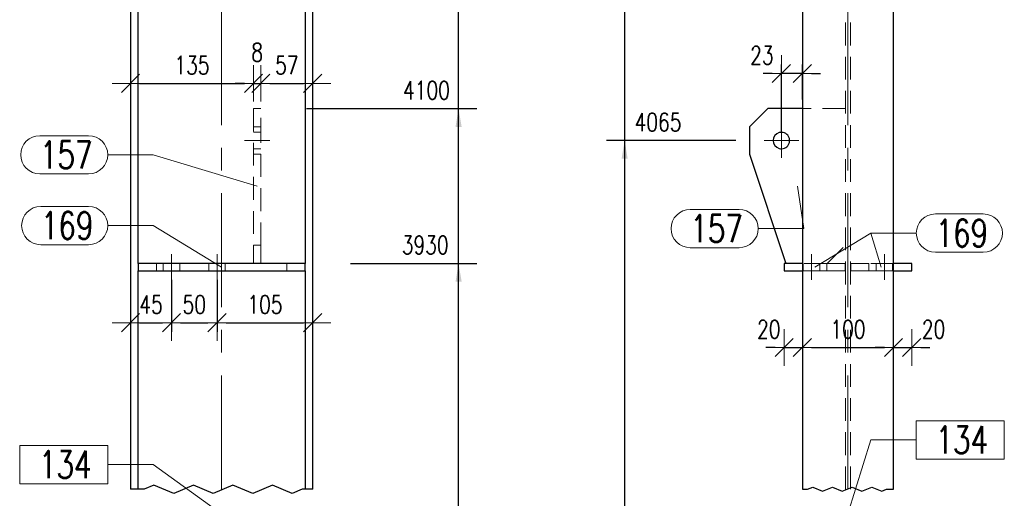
# Model space of a CAD drawing. Header units: millimetres. Extents: x -174 to 432, y 15234 to 15730.
# Tile 19 of 24: x 195 to 303, y 15476 to 15529. Entities that reach past the tile are written whole.
import ezdxf

# ---------------------------------------------------------------- set-up
doc = ezdxf.new("R2010")
doc.units = ezdxf.units.MM
doc.header["$LTSCALE"] = 10
doc.linetypes.add('HIDDEN', pattern=[0.375, 0.25, -0.125])
doc.linetypes.add('MITTE', pattern=[2, 1.25, -0.25, 0.25, -0.25])
doc.layers.get('Defpoints').update_dxf_attribs({"color": 1})
for name, color, linetype, lineweight in [('PS_DIM', 4, 'Continuous', 13), ('PS_Hidden', 2, 'HIDDEN', 9), ('PS_Mid', 5, 'MITTE', 15), ('PS_Pos', 1, 'Continuous', 15), ('PS_Shape', 161, 'Continuous', 30), ('PS_SOLID', 7, 'Continuous', 30)]:
    doc.layers.add(name, color=color, linetype=linetype, lineweight=lineweight)
doc.styles.add('simplex', font='simplex.shx', dxfattribs={"width": 0.75})
doc.dimstyles.new('1_10_GŁ_DS1-LS10', dxfattribs={"dimtxt": 2, "dimasz": 2, "dimexe": 2, "dimexo": 5, "dimgap": 1, "dimtad": 1, "dimjust": 4, "dimdec": 0, "dimlfac": 10, "dimtxsty": 'simplex', "dimblk1": 'NONE', "dimsah": 1, "dimcen": 2, "dimclrd": 256, "dimclre": 256, "dimclrt": 3, "dimadec": 1, "dimazin": 0, "dimtfac": 1, "dimtdec": 0, "dimtmove": 2, "dimatfit": 3, "dimfxl": 1, "dimarcsym": 0})
doc.dimstyles.new('1_10_PRZ', dxfattribs={"dimtxt": 2, "dimasz": 1, "dimexe": 2, "dimexo": 5, "dimgap": 1, "dimtad": 1, "dimdec": 0, "dimlfac": 10, "dimtxsty": 'simplex', "dimblk": 'dimznak', "dimcen": 2, "dimse1": 1, "dimse2": 1, "dimclrt": 3, "dimadec": 1, "dimazin": 0, "dimtfac": 1, "dimtdec": 0, "dimtix": 1, "dimtmove": 2, "dimatfit": 3, "dimldrblk": 'dim-grot', "dimfxl": 1, "dimarcsym": 0})
doc.dimstyles.new('1_10_SC', dxfattribs={"dimtxt": 2, "dimasz": 1, "dimexe": 1, "dimexo": 1, "dimgap": 1, "dimtad": 1, "dimdec": 0, "dimlfac": 10, "dimtxsty": 'simplex', "dimblk": 'dimznak', "dimcen": 2, "dimclrd": 256, "dimclre": 256, "dimclrt": 3, "dimadec": 1, "dimazin": 0, "dimtfac": 1, "dimtdec": 0, "dimtix": 1, "dimtmove": 2, "dimatfit": 3, "dimldrblk": 'dim-grot', "dimfxl": 1, "dimarcsym": 0})

# ---------------------------------------------------------------- blocks, each defined once
blk = doc.blocks.new('dimznak')
at = {"color": 0}
for points in [[(0, 2), (0, -2)], [(-2, 0), (2, 0)]]:
    blk.add_lwpolyline(points, dxfattribs=at)
at = {"color": 2}
blk.add_lwpolyline([(1, 1), (-1, -1)], dxfattribs=at)
blk = doc.blocks.new('*D105')
at = {"layer": 'Defpoints', "color": 0, "transparency": 16777216}
for p in [(211.25, 15499.93), (206.75, 15498.52), (211.25, 15495.22)]:
    blk.add_point(p, dxfattribs=at)
at = {"layer": 'PS_DIM', "color": 0, "lineweight": -2, "transparency": 16777216}
blk.add_line((207.75, 15495.22), (210.25, 15495.22), dxfattribs=at)
at = {"layer": 'PS_DIM', "color": 0, "lineweight": -2, "transparency": 16777216, "rotation": 180}
blk.add_blockref('dimznak', (206.75, 15495.22), dxfattribs=at)
at = {"layer": 'PS_DIM', "color": 0, "lineweight": -2, "transparency": 16777216}
blk.add_blockref('dimznak', (211.25, 15495.22), dxfattribs=at)
at = {"layer": 'PS_DIM', "color": 3, "transparency": 16777216, "insert": (209, 15497.22), "char_height": 2, "attachment_point": 5, "style": 'simplex'}
blk.add_mtext('45', dxfattribs=at)
blk = doc.blocks.new('dim-grot')
blk.add_hatch(color=256).paths.add_polyline_path([(0, 0), (-2, 0.5), (-2, -0.5)])
blk.add_lwpolyline([(0, 0), (-2, 0.5), (-2, -0.5), (0, 0)])
blk = doc.blocks.new('*D106')
at = {"layer": 'Defpoints', "color": 0, "transparency": 16777216}
for p in [(211.25, 15500.93), (216.25, 15500.93), (216.25, 15495.22)]:
    blk.add_point(p, dxfattribs=at)
at = {"layer": 'PS_DIM', "lineweight": -2, "transparency": 16777216}
for p, q in [((211.25, 15499.93), (211.25, 15494.22)), ((216.25, 15499.93), (216.25, 15494.22)), ((212.25, 15495.22), (215.25, 15495.22))]:
    blk.add_line(p, q, dxfattribs=at)
at = {"layer": 'PS_DIM', "lineweight": -2, "transparency": 16777216, "rotation": 180}
blk.add_blockref('dimznak', (211.25, 15495.22), dxfattribs=at)
at = {"layer": 'PS_DIM', "lineweight": -2, "transparency": 16777216}
blk.add_blockref('dimznak', (216.25, 15495.22), dxfattribs=at)
at = {"layer": 'PS_DIM', "color": 3, "transparency": 16777216, "insert": (213.75, 15497.22), "char_height": 2, "attachment_point": 5, "style": 'simplex'}
blk.add_mtext('50', dxfattribs=at)
blk = doc.blocks.new('*D107')
at = {"layer": 'Defpoints', "color": 0, "transparency": 16777216}
for p in [(216.25, 15499.93), (226.75, 15499.14), (226.75, 15495.22)]:
    blk.add_point(p, dxfattribs=at)
at = {"layer": 'PS_DIM', "color": 0, "lineweight": -2, "transparency": 16777216}
blk.add_line((217.25, 15495.22), (225.75, 15495.22), dxfattribs=at)
at = {"layer": 'PS_DIM', "color": 0, "lineweight": -2, "transparency": 16777216, "rotation": 180}
blk.add_blockref('dimznak', (216.25, 15495.22), dxfattribs=at)
at = {"layer": 'PS_DIM', "color": 0, "lineweight": -2, "transparency": 16777216}
blk.add_blockref('dimznak', (226.75, 15495.22), dxfattribs=at)
at = {"layer": 'PS_DIM', "color": 3, "transparency": 16777216, "insert": (221.5, 15497.22), "char_height": 2, "attachment_point": 5, "style": 'simplex'}
blk.add_mtext('105', dxfattribs=at)
blk = doc.blocks.new('*D114')
at = {"layer": 'Defpoints', "color": 0, "transparency": 16777216}
for p in [(225.9, 15501.73), (242.75, 15501.73), (226.75, 15367.13)]:
    blk.add_point(p, dxfattribs=at)
at = {"layer": 'PS_DIM', "lineweight": -2, "transparency": 16777216}
for p, q in [((230.9, 15501.73), (244.75, 15501.73)), ((242.75, 15367.13), (242.75, 15499.73)), ((231.75, 15367.13), (244.75, 15367.13))]:
    blk.add_line(p, q, dxfattribs=at)
at = {"layer": 'PS_DIM', "transparency": 16777216}
blk.add_solid([(242.42, 15499.73), (243.09, 15499.73), (242.75, 15501.73)], dxfattribs=at)
at = {"layer": 'PS_DIM', "color": 3, "transparency": 16777216, "insert": (239.09, 15503.75), "char_height": 2, "attachment_point": 5, "rotation": 0.0573, "style": 'simplex'}
blk.add_mtext('3930', dxfattribs=at)
blk = doc.blocks.new('_None')
blk = doc.blocks.new('*D115')
at = {"layer": 'Defpoints', "color": 0, "transparency": 16777216}
for p in [(221.05, 15518.73), (242.75, 15518.73), (226.75, 15367.13)]:
    blk.add_point(p, dxfattribs=at)
at = {"layer": 'PS_DIM', "lineweight": -2, "transparency": 16777216}
for p, q in [((226.05, 15518.73), (244.75, 15518.73)), ((242.75, 15367.13), (242.75, 15516.73)), ((231.75, 15367.13), (244.75, 15367.13))]:
    blk.add_line(p, q, dxfattribs=at)
at = {"layer": 'PS_DIM', "transparency": 16777216}
blk.add_solid([(242.42, 15516.73), (243.09, 15516.73), (242.75, 15518.73)], dxfattribs=at)
at = {"layer": 'PS_DIM', "color": 3, "transparency": 16777216, "insert": (239.23, 15520.75), "char_height": 2, "attachment_point": 5, "rotation": 0.0573, "style": 'simplex'}
blk.add_mtext('4100', dxfattribs=at)
blk = doc.blocks.new('*D116')
at = {"layer": 'Defpoints', "color": 0, "transparency": 16777216}
for p in [(217.15, 15580.52), (242.75, 15580.52), (226.75, 15367.13)]:
    blk.add_point(p, dxfattribs=at)
at = {"layer": 'PS_DIM', "lineweight": -2, "transparency": 16777216}
for p, q in [((222.15, 15580.52), (244.75, 15580.52)), ((242.75, 15367.13), (242.75, 15578.52)), ((231.75, 15367.13), (244.75, 15367.13))]:
    blk.add_line(p, q, dxfattribs=at)
at = {"layer": 'PS_DIM', "transparency": 16777216}
blk.add_solid([(242.42, 15578.52), (243.09, 15578.52), (242.75, 15580.52)], dxfattribs=at)
at = {"layer": 'PS_DIM', "color": 3, "transparency": 16777216, "insert": (239.09, 15576.4), "char_height": 2, "attachment_point": 5, "rotation": 0.0573, "style": 'simplex'}
blk.add_mtext('5898', dxfattribs=at)
blk = doc.blocks.new('*D117')
at = {"layer": 'Defpoints', "color": 0, "transparency": 16777216}
for p in [(226.75, 15581.29), (242.75, 15581.29), (226.75, 15367.13)]:
    blk.add_point(p, dxfattribs=at)
at = {"layer": 'PS_DIM', "lineweight": -2, "transparency": 16777216}
for p, q in [((231.75, 15581.29), (244.75, 15581.29)), ((242.75, 15367.13), (242.75, 15579.29)), ((231.75, 15367.13), (244.75, 15367.13))]:
    blk.add_line(p, q, dxfattribs=at)
at = {"layer": 'PS_DIM', "transparency": 16777216}
blk.add_solid([(242.42, 15579.29), (243.09, 15579.29), (242.75, 15581.29)], dxfattribs=at)
at = {"layer": 'PS_DIM', "color": 3, "transparency": 16777216, "insert": (239.13, 15579.06), "char_height": 2, "attachment_point": 5, "rotation": 0.0573, "style": 'simplex'}
blk.add_mtext('5906', dxfattribs=at)
blk = doc.blocks.new('*D118')
at = {"layer": 'Defpoints', "color": 0, "transparency": 16777216}
for p in [(226.15, 15582.7), (242.75, 15582.7), (226.75, 15367.13)]:
    blk.add_point(p, dxfattribs=at)
at = {"layer": 'PS_DIM', "lineweight": -2, "transparency": 16777216}
for p, q in [((231.15, 15582.7), (244.75, 15582.7)), ((242.75, 15367.13), (242.75, 15580.7)), ((231.75, 15367.13), (244.75, 15367.13))]:
    blk.add_line(p, q, dxfattribs=at)
at = {"layer": 'PS_DIM', "transparency": 16777216}
blk.add_solid([(242.42, 15580.7), (243.09, 15580.7), (242.75, 15582.7)], dxfattribs=at)
at = {"layer": 'PS_DIM', "color": 3, "transparency": 16777216, "insert": (239.09, 15584.72), "char_height": 2, "attachment_point": 5, "rotation": 0.0573, "style": 'simplex'}
blk.add_mtext('5920', dxfattribs=at)
blk = doc.blocks.new('*D122')
at = {"layer": 'Defpoints', "color": 0, "transparency": 16777216}
for p in [(260.98, 15515.23), (278.18, 15515.23), (290.48, 15367.13)]:
    blk.add_point(p, dxfattribs=at)
at = {"layer": 'PS_DIM', "lineweight": -2, "transparency": 16777216}
for p, q in [((273.18, 15515.23), (258.98, 15515.23)), ((260.98, 15367.13), (260.98, 15513.23)), ((285.48, 15367.13), (258.98, 15367.13))]:
    blk.add_line(p, q, dxfattribs=at)
at = {"layer": 'PS_DIM', "transparency": 16777216}
blk.add_solid([(260.64, 15513.23), (261.31, 15513.23), (260.98, 15515.23)], dxfattribs=at)
at = {"layer": 'PS_DIM', "color": 3, "transparency": 16777216, "insert": (264.64, 15517.25), "char_height": 2, "attachment_point": 5, "rotation": 0.0573, "style": 'simplex'}
blk.add_mtext('4065', dxfattribs=at)
blk = doc.blocks.new('*D123')
at = {"layer": 'Defpoints', "color": 0, "transparency": 16777216}
for p in [(260.98, 15572.23), (278.18, 15572.23), (290.48, 15367.13)]:
    blk.add_point(p, dxfattribs=at)
at = {"layer": 'PS_DIM', "lineweight": -2, "transparency": 16777216}
for p, q in [((273.18, 15572.23), (258.98, 15572.23)), ((260.98, 15367.13), (260.98, 15570.23)), ((285.48, 15367.13), (258.98, 15367.13))]:
    blk.add_line(p, q, dxfattribs=at)
at = {"layer": 'PS_DIM', "transparency": 16777216}
blk.add_solid([(260.64, 15570.23), (261.31, 15570.23), (260.98, 15572.23)], dxfattribs=at)
at = {"layer": 'PS_DIM', "color": 3, "transparency": 16777216, "insert": (264.5, 15574.25), "char_height": 2, "attachment_point": 5, "rotation": 0.0573, "style": 'simplex'}
blk.add_mtext('5815', dxfattribs=at)
blk = doc.blocks.new('*D124')
at = {"layer": 'Defpoints', "color": 0, "transparency": 16777216}
for p in [(260.98, 15582.7), (292.31, 15582.7), (290.48, 15367.13)]:
    blk.add_point(p, dxfattribs=at)
at = {"layer": 'PS_DIM', "lineweight": -2, "transparency": 16777216}
for p, q in [((287.31, 15582.7), (258.98, 15582.7)), ((260.98, 15367.13), (260.98, 15580.7)), ((285.48, 15367.13), (258.98, 15367.13))]:
    blk.add_line(p, q, dxfattribs=at)
at = {"layer": 'PS_DIM', "transparency": 16777216}
blk.add_solid([(260.64, 15580.7), (261.31, 15580.7), (260.98, 15582.7)], dxfattribs=at)
at = {"layer": 'PS_DIM', "color": 3, "transparency": 16777216, "insert": (264.64, 15584.72), "char_height": 2, "attachment_point": 5, "rotation": 0.0573, "style": 'simplex'}
blk.add_mtext('5920', dxfattribs=at)
blk = doc.blocks.new('*D141')
at = {"layer": 'Defpoints', "color": 0, "transparency": 16777216}
for p in [(278.18, 15522.59), (280.48, 15518.73), (278.18, 15515.23)]:
    blk.add_point(p, dxfattribs=at)
at = {"layer": 'PS_DIM', "lineweight": -2, "transparency": 16777216}
for p, q in [((278.18, 15516.23), (278.18, 15523.59)), ((280.48, 15519.73), (280.48, 15523.59)), ((277.18, 15522.59), (276.18, 15522.59)), ((280.48, 15522.59), (278.18, 15522.59)), ((281.48, 15522.59), (282.48, 15522.59))]:
    blk.add_line(p, q, dxfattribs=at)
blk.add_blockref('dimznak', (278.18, 15522.59), dxfattribs=at)
at = {"layer": 'PS_DIM', "lineweight": -2, "transparency": 16777216, "rotation": 180}
blk.add_blockref('dimznak', (280.48, 15522.59), dxfattribs=at)
at = {"layer": 'PS_DIM', "color": 3, "transparency": 16777216, "insert": (276.04, 15524.59), "char_height": 2, "attachment_point": 5, "style": 'simplex'}
blk.add_mtext('23', dxfattribs=at)
blk = doc.blocks.new('*D145')
at = {"layer": 'Defpoints', "color": 0, "transparency": 16777216}
for p in [(220.25, 15521.51), (220.25, 15518.73), (206.75, 15517.99)]:
    blk.add_point(p, dxfattribs=at)
at = {"layer": 'PS_DIM', "color": 0, "lineweight": -2, "transparency": 16777216}
blk.add_line((207.75, 15521.51), (219.25, 15521.51), dxfattribs=at)
at = {"layer": 'PS_DIM', "color": 0, "lineweight": -2, "transparency": 16777216, "rotation": 180}
blk.add_blockref('dimznak', (206.75, 15521.51), dxfattribs=at)
at = {"layer": 'PS_DIM', "color": 0, "lineweight": -2, "transparency": 16777216}
blk.add_blockref('dimznak', (220.25, 15521.51), dxfattribs=at)
at = {"layer": 'PS_DIM', "color": 3, "transparency": 16777216, "insert": (213.5, 15523.51), "char_height": 2, "attachment_point": 5, "style": 'simplex'}
blk.add_mtext('135', dxfattribs=at)
blk = doc.blocks.new('*D146')
at = {"layer": 'Defpoints', "color": 0, "transparency": 16777216}
for p in [(221.05, 15521.51), (220.25, 15518.73), (221.05, 15518.73)]:
    blk.add_point(p, dxfattribs=at)
at = {"layer": 'PS_DIM', "color": 0, "lineweight": -2, "transparency": 16777216}
for p, q in [((219.25, 15521.51), (218.25, 15521.51)), ((220.25, 15521.51), (221.05, 15521.51)), ((222.05, 15521.51), (223.05, 15521.51))]:
    blk.add_line(p, q, dxfattribs=at)
blk.add_blockref('dimznak', (220.25, 15521.51), dxfattribs=at)
at = {"layer": 'PS_DIM', "color": 0, "lineweight": -2, "transparency": 16777216, "rotation": 180}
blk.add_blockref('dimznak', (221.05, 15521.51), dxfattribs=at)
at = {"layer": 'PS_DIM', "color": 3, "transparency": 16777216, "insert": (220.65, 15524.92), "char_height": 2, "attachment_point": 5, "style": 'simplex'}
blk.add_mtext('8', dxfattribs=at)
blk = doc.blocks.new('*D147')
at = {"layer": 'Defpoints', "color": 0, "transparency": 16777216}
for p in [(226.75, 15521.51), (226.75, 15520.89), (221.05, 15518.73)]:
    blk.add_point(p, dxfattribs=at)
at = {"layer": 'PS_DIM', "color": 0, "lineweight": -2, "transparency": 16777216}
blk.add_line((222.05, 15521.51), (225.75, 15521.51), dxfattribs=at)
at = {"layer": 'PS_DIM', "color": 0, "lineweight": -2, "transparency": 16777216, "rotation": 180}
blk.add_blockref('dimznak', (221.05, 15521.51), dxfattribs=at)
at = {"layer": 'PS_DIM', "color": 0, "lineweight": -2, "transparency": 16777216}
blk.add_blockref('dimznak', (226.75, 15521.51), dxfattribs=at)
at = {"layer": 'PS_DIM', "color": 3, "transparency": 16777216, "insert": (223.9, 15523.51), "char_height": 2, "attachment_point": 5, "style": 'simplex'}
blk.add_mtext('57', dxfattribs=at)
blk = doc.blocks.new('*D154')
at = {"layer": 'Defpoints', "color": 0, "transparency": 16777216}
for p in [(278.48, 15500.93), (280.48, 15500.93), (280.48, 15492.5)]:
    blk.add_point(p, dxfattribs=at)
at = {"layer": 'PS_DIM', "color": 0, "lineweight": -2, "transparency": 16777216}
for p, q in [((277.48, 15492.5), (276.48, 15492.5)), ((278.48, 15492.5), (280.48, 15492.5)), ((281.48, 15492.5), (282.48, 15492.5))]:
    blk.add_line(p, q, dxfattribs=at)
blk.add_blockref('dimznak', (278.48, 15492.5), dxfattribs=at)
at = {"layer": 'PS_DIM', "color": 0, "lineweight": -2, "transparency": 16777216, "rotation": 180}
blk.add_blockref('dimznak', (280.48, 15492.5), dxfattribs=at)
at = {"layer": 'PS_DIM', "color": 3, "transparency": 16777216, "insert": (276.79, 15494.5), "char_height": 2, "attachment_point": 5, "style": 'simplex'}
blk.add_mtext('20', dxfattribs=at)
blk = doc.blocks.new('*D155')
at = {"layer": 'Defpoints', "color": 0, "transparency": 16777216}
for p in [(280.48, 15500.93), (290.48, 15500.93), (290.48, 15492.5)]:
    blk.add_point(p, dxfattribs=at)
at = {"layer": 'PS_DIM', "color": 0, "lineweight": -2, "transparency": 16777216}
blk.add_line((281.48, 15492.5), (289.48, 15492.5), dxfattribs=at)
at = {"layer": 'PS_DIM', "color": 0, "lineweight": -2, "transparency": 16777216, "rotation": 180}
blk.add_blockref('dimznak', (280.48, 15492.5), dxfattribs=at)
at = {"layer": 'PS_DIM', "color": 0, "lineweight": -2, "transparency": 16777216}
blk.add_blockref('dimznak', (290.48, 15492.5), dxfattribs=at)
at = {"layer": 'PS_DIM', "color": 3, "transparency": 16777216, "insert": (285.48, 15494.5), "char_height": 2, "attachment_point": 5, "style": 'simplex'}
blk.add_mtext('100', dxfattribs=at)
blk = doc.blocks.new('*D156')
at = {"layer": 'Defpoints', "color": 0, "transparency": 16777216}
for p in [(290.48, 15500.93), (292.48, 15500.93), (292.48, 15492.5)]:
    blk.add_point(p, dxfattribs=at)
at = {"layer": 'PS_DIM', "color": 0, "lineweight": -2, "transparency": 16777216}
for p, q in [((289.48, 15492.5), (288.48, 15492.5)), ((290.48, 15492.5), (292.48, 15492.5)), ((293.48, 15492.5), (294.48, 15492.5))]:
    blk.add_line(p, q, dxfattribs=at)
blk.add_blockref('dimznak', (290.48, 15492.5), dxfattribs=at)
at = {"layer": 'PS_DIM', "color": 0, "lineweight": -2, "transparency": 16777216, "rotation": 180}
blk.add_blockref('dimznak', (292.48, 15492.5), dxfattribs=at)
at = {"layer": 'PS_DIM', "color": 3, "transparency": 16777216, "insert": (294.88, 15494.5), "char_height": 2, "attachment_point": 5, "style": 'simplex'}
blk.add_mtext('20', dxfattribs=at)
blk = doc.blocks.new('*X283')
at = {"color": 1}
for p, q in [((209.32, 15477.39), (208.24, 15476.93)), ((211.49, 15476.47), (209.32, 15477.39)), ((213.66, 15477.39), (211.49, 15476.47)), ((215.82, 15476.47), (213.66, 15477.39)), ((217.99, 15477.39), (215.82, 15476.47)), ((220.16, 15476.47), (217.99, 15477.39)), ((222.33, 15477.39), (220.16, 15476.47)), ((224.49, 15476.47), (222.33, 15477.39)), ((208.24, 15476.93), (206.75, 15476.93)), ((225.58, 15476.93), (224.49, 15476.47)), ((226.75, 15476.93), (225.58, 15476.93))]:
    blk.add_line(p, q, dxfattribs=at)
at = {"layer": 'PS_Hidden', "color": 2, "linetype": 'HIDDEN'}
for p, q in [((221.05, 15518.73), (220.25, 15518.73)), ((220.25, 15518.73), (220.25, 15503.73)), ((221.05, 15515.23), (221.05, 15518.73)), ((221.05, 15516.73), (220.25, 15516.73)), ((221.05, 15516.13), (220.25, 15516.13)), ((221.05, 15503.73), (221.05, 15515.23)), ((220.25, 15514.33), (221.05, 15514.33)), ((221.05, 15513.73), (220.25, 15513.73)), ((221.05, 15503.73), (220.25, 15503.73)), ((220.25, 15503.73), (220.25, 15501.73)), ((221.05, 15501.73), (221.05, 15503.73)), ((207.6, 15501.73), (207.6, 15500.93)), ((209.6, 15501.73), (209.6, 15500.93)), ((210.35, 15501.73), (210.35, 15500.93)), ((212.15, 15500.93), (212.15, 15501.73)), ((215.35, 15501.73), (215.35, 15500.93)), ((217.15, 15500.93), (217.15, 15501.73)), ((223.9, 15501.73), (223.9, 15500.93))]:
    blk.add_line(p, q, dxfattribs=at)
at = {"layer": 'PS_Mid', "color": 5, "linetype": 'MITTE'}
for p, q in [((216.75, 15476.93), (216.75, 15542.73)), ((222.05, 15515.23), (219.25, 15515.23)), ((211.25, 15499.93), (211.25, 15502.73)), ((211.25, 15499.93), (211.25, 15502.73)), ((216.25, 15499.93), (216.25, 15502.73)), ((216.25, 15499.93), (216.25, 15502.73))]:
    blk.add_line(p, q, dxfattribs=at)
at = {"layer": 'PS_SOLID', "color": 7, "linetype": 'Continuous'}
for p, q in [((206.75, 15542.73), (206.75, 15476.93)), ((207.6, 15501.73), (207.6, 15542.73)), ((225.9, 15542.73), (225.9, 15501.73)), ((226.75, 15476.93), (226.75, 15542.73)), ((225.9, 15501.73), (207.6, 15501.73)), ((207.6, 15501.73), (207.6, 15500.93)), ((225.9, 15500.93), (225.9, 15501.73)), ((207.6, 15500.93), (211.25, 15500.93)), ((207.6, 15476.93), (207.6, 15500.93)), ((211.25, 15500.93), (216.25, 15500.93)), ((216.25, 15500.93), (225.9, 15500.93)), ((225.9, 15500.93), (225.9, 15476.93))]:
    blk.add_line(p, q, dxfattribs=at)
blk = doc.blocks.new('*X284')
at = {"color": 1}
for p, q in [((204.25, 15481.73), (194.59, 15481.73)), ((194.59, 15481.73), (194.59, 15477.53)), ((204.25, 15477.53), (204.25, 15481.73)), ((204.25, 15479.63), (209.25, 15479.63)), ((216.75, 15474.21), (209.25, 15479.63)), ((194.59, 15477.53), (204.25, 15477.53))]:
    blk.add_line(p, q, dxfattribs=at)
at = {"color": 2, "style": 'simplex', "width": 0.75}
blk.add_text('134', height=3, dxfattribs=at).set_placement((196.69, 15478.13))
blk = doc.blocks.new('*X285')
at = {"color": 1}
for p, q in [((196.9, 15507.99), (202.15, 15507.99)), ((204.25, 15505.89), (209.25, 15505.89)), ((216.75, 15501.33), (209.25, 15505.89)), ((196.9, 15503.79), (202.15, 15503.79))]:
    blk.add_line(p, q, dxfattribs=at)
for centre, start, end in [((196.9, 15505.89), 90, 270), ((202.15, 15505.89), 270, 90)]:
    blk.add_arc(centre, 2.1, start, end, dxfattribs=at)
at = {"color": 2, "style": 'simplex', "width": 0.75}
blk.add_text('169', height=3, dxfattribs=at).set_placement((196.9, 15504.39))
blk = doc.blocks.new('*X286')
at = {"color": 1}
for p, q in [((196.9, 15507.99), (202.15, 15507.99)), ((204.25, 15505.89), (209.25, 15505.89)), ((216.75, 15501.33), (209.25, 15505.89)), ((196.9, 15503.79), (202.15, 15503.79))]:
    blk.add_line(p, q, dxfattribs=at)
for centre, start, end in [((196.9, 15505.89), 90, 270), ((202.15, 15505.89), 270, 90)]:
    blk.add_arc(centre, 2.1, start, end, dxfattribs=at)
at = {"color": 2, "style": 'simplex', "width": 0.75}
blk.add_text('169', height=3, dxfattribs=at).set_placement((196.9, 15504.39))
blk = doc.blocks.new('*X289')
at = {"color": 1}
for p, q in [((196.8, 15515.76), (202.15, 15515.76)), ((204.25, 15513.66), (209.25, 15513.66)), ((220.65, 15510.23), (209.25, 15513.66)), ((196.8, 15511.56), (202.15, 15511.56))]:
    blk.add_line(p, q, dxfattribs=at)
for centre, start, end in [((196.8, 15513.66), 90, 270), ((202.15, 15513.66), 270, 90)]:
    blk.add_arc(centre, 2.1, start, end, dxfattribs=at)
at = {"color": 2, "style": 'simplex', "width": 0.75}
blk.add_text('157', height=3, dxfattribs=at).set_placement((196.8, 15512.16))
blk = doc.blocks.new('*X305')
at = {"color": 1}
for p, q in [((280.48, 15476.93), (281.06, 15476.93)), ((281.06, 15476.93), (281.61, 15477.16)), ((281.61, 15477.16), (282.69, 15476.7)), ((282.69, 15476.7), (283.77, 15477.16)), ((283.77, 15477.16), (284.86, 15476.7)), ((284.86, 15476.7), (285.94, 15477.16)), ((285.94, 15477.16), (287.02, 15476.7)), ((287.02, 15476.7), (288.11, 15477.16)), ((288.11, 15477.16), (289.19, 15476.7)), ((289.19, 15476.7), (289.73, 15476.93)), ((289.73, 15476.93), (290.48, 15476.93))]:
    blk.add_line(p, q, dxfattribs=at)
at = {"layer": 'PS_Hidden', "color": 2, "linetype": 'HIDDEN'}
for p, q in [((280.48, 15542.73), (280.48, 15518.73)), ((285.2, 15476.93), (285.2, 15542.73)), ((285.76, 15476.93), (285.76, 15542.73)), ((280.48, 15518.73), (280.48, 15501.73)), ((285.2, 15518.73), (280.48, 15518.73)), ((283.2, 15501.73), (285.2, 15503.73)), ((278.48, 15501.73), (278.48, 15500.93)), ((280.48, 15501.73), (280.48, 15500.93)), ((283.18, 15501.73), (280.48, 15501.73)), ((280.58, 15501.73), (280.58, 15500.93)), ((282.38, 15500.93), (282.38, 15501.73)), ((282.38, 15500.93), (282.38, 15501.73)), ((283.21, 15501.73), (283.18, 15501.73)), ((283.18, 15501.73), (283.18, 15500.93)), ((283.33, 15501.73), (283.21, 15501.73)), ((283.51, 15501.73), (283.33, 15501.73)), ((283.76, 15501.73), (283.51, 15501.73)), ((284.06, 15501.73), (283.76, 15501.73)), ((284.41, 15501.73), (284.06, 15501.73)), ((284.79, 15501.73), (284.41, 15501.73)), ((285.18, 15501.73), (284.79, 15501.73)), ((285.18, 15500.93), (285.18, 15501.73)), ((286.17, 15501.73), (285.78, 15501.73)), ((285.78, 15501.73), (285.78, 15500.93)), ((286.54, 15501.73), (286.17, 15501.73)), ((286.89, 15501.73), (286.54, 15501.73)), ((287.19, 15501.73), (286.89, 15501.73)), ((287.44, 15501.73), (287.19, 15501.73)), ((287.62, 15501.73), (287.44, 15501.73)), ((287.74, 15501.73), (287.62, 15501.73)), ((287.78, 15501.73), (287.74, 15501.73)), ((287.78, 15500.93), (287.78, 15501.73)), ((290.48, 15501.73), (287.78, 15501.73)), ((288.58, 15501.73), (288.58, 15500.93)), ((290.38, 15500.93), (290.38, 15501.73)), ((280.48, 15500.93), (281.48, 15500.93)), ((280.48, 15500.93), (280.48, 15476.93)), ((281.48, 15500.93), (283.18, 15500.93)), ((283.18, 15500.93), (283.21, 15500.93)), ((283.21, 15500.93), (283.33, 15500.93)), ((283.33, 15500.93), (283.51, 15500.93)), ((283.51, 15500.93), (283.76, 15500.93)), ((283.76, 15500.93), (284.06, 15500.93)), ((284.06, 15500.93), (284.41, 15500.93)), ((284.41, 15500.93), (284.79, 15500.93)), ((284.79, 15500.93), (285.18, 15500.93)), ((285.78, 15500.93), (286.17, 15500.93)), ((286.17, 15500.93), (286.54, 15500.93)), ((286.54, 15500.93), (286.89, 15500.93)), ((286.89, 15500.93), (287.19, 15500.93)), ((287.19, 15500.93), (287.44, 15500.93)), ((287.44, 15500.93), (287.62, 15500.93)), ((287.62, 15500.93), (287.74, 15500.93)), ((287.74, 15500.93), (287.78, 15500.93)), ((287.78, 15500.93), (289.48, 15500.93)), ((289.48, 15500.93), (290.48, 15500.93))]:
    blk.add_line(p, q, dxfattribs=at)
at = {"layer": 'PS_Mid', "color": 5, "linetype": 'MITTE'}
for p, q in [((285.48, 15476.93), (285.48, 15542.73)), ((278.18, 15517.13), (278.18, 15513.33)), ((280.08, 15515.23), (276.28, 15515.23)), ((281.48, 15499.93), (281.48, 15502.73)), ((281.48, 15499.93), (281.48, 15502.73)), ((289.48, 15499.93), (289.48, 15502.73)), ((289.48, 15499.93), (289.48, 15502.73))]:
    blk.add_line(p, q, dxfattribs=at)
at = {"layer": 'PS_SOLID', "color": 7, "linetype": 'Continuous'}
for p, q in [((280.48, 15542.73), (280.48, 15476.93)), ((290.48, 15476.93), (290.48, 15542.73)), ((276.68, 15518.73), (274.68, 15516.73)), ((278.18, 15518.73), (276.68, 15518.73)), ((280.48, 15518.73), (278.18, 15518.73)), ((274.68, 15516.73), (274.68, 15513.73)), ((274.68, 15513.73), (278.68, 15501.73)), ((280.48, 15501.73), (278.48, 15501.73)), ((278.48, 15501.73), (278.48, 15500.93)), ((292.48, 15501.73), (290.48, 15501.73)), ((292.48, 15500.93), (292.48, 15501.73)), ((278.48, 15500.93), (280.48, 15500.93)), ((290.48, 15500.93), (292.48, 15500.93))]:
    blk.add_line(p, q, dxfattribs=at)
at = {"layer": 'PS_SOLID'}
for start, end in [(30, 330), (330, 30)]:
    blk.add_arc((278.18, 15515.23), 0.9, start, end, dxfattribs=at)
blk = doc.blocks.new('*X306')
at = {"color": 1}
for p, q in [((302.64, 15484.44), (292.98, 15484.44)), ((292.98, 15484.44), (292.98, 15480.24)), ((302.64, 15480.24), (302.64, 15484.44)), ((285.48, 15474.21), (287.98, 15482.34)), ((287.98, 15482.34), (292.98, 15482.34)), ((292.98, 15480.24), (302.64, 15480.24))]:
    blk.add_line(p, q, dxfattribs=at)
at = {"color": 2, "style": 'simplex', "width": 0.75}
blk.add_text('134', height=3, dxfattribs=at).set_placement((295.08, 15480.84))
blk = doc.blocks.new('*X307')
at = {"color": 1}
for p, q in [((295.08, 15507.16), (300.33, 15507.16)), ((281.83, 15501.33), (287.98, 15505.06)), ((287.98, 15505.06), (292.98, 15505.06)), ((295.08, 15502.96), (300.33, 15502.96))]:
    blk.add_line(p, q, dxfattribs=at)
for centre, start, end in [((295.08, 15505.06), 90, 270), ((300.33, 15505.06), 270, 90)]:
    blk.add_arc(centre, 2.1, start, end, dxfattribs=at)
at = {"color": 2, "style": 'simplex', "width": 0.75}
blk.add_text('169', height=3, dxfattribs=at).set_placement((295.08, 15503.56))
blk = doc.blocks.new('*X308')
at = {"color": 1}
for p, q in [((295.08, 15507.16), (300.33, 15507.16)), ((289.13, 15501.33), (287.98, 15505.06)), ((287.98, 15505.06), (292.98, 15505.06)), ((295.08, 15502.96), (300.33, 15502.96))]:
    blk.add_line(p, q, dxfattribs=at)
for centre, start, end in [((295.08, 15505.06), 90, 270), ((300.33, 15505.06), 270, 90)]:
    blk.add_arc(centre, 2.1, start, end, dxfattribs=at)
at = {"color": 2, "style": 'simplex', "width": 0.75}
blk.add_text('169', height=3, dxfattribs=at).set_placement((295.08, 15503.56))
blk = doc.blocks.new('*X311')
at = {"color": 1}
for p, q in [((279.94, 15510.23), (280.63, 15505.56)), ((268.17, 15507.66), (273.53, 15507.66)), ((275.63, 15505.56), (280.63, 15505.56)), ((268.17, 15503.46), (273.53, 15503.46))]:
    blk.add_line(p, q, dxfattribs=at)
for centre, start, end in [((268.17, 15505.56), 90, 270), ((273.53, 15505.56), 270, 90)]:
    blk.add_arc(centre, 2.1, start, end, dxfattribs=at)
at = {"color": 2, "style": 'simplex', "width": 0.75}
blk.add_text('157', height=3, dxfattribs=at).set_placement((268.17, 15504.06))

msp = doc.modelspace()

# ---------------------------------------------------------------- block references
at = {"layer": 'PS_Pos'}
for name in ['*X289', '*X311', '*X285', '*X286', '*X307', '*X308', '*X306', '*X284']:
    msp.add_blockref(name, (0, 0), dxfattribs=at)
at = {"layer": 'PS_Shape', "color": 66}
for name in ['*X283', '*X305']:
    msp.add_blockref(name, (0, 0), dxfattribs=at)

# ---------------------------------------------------------------- dimensions: what is measured, and where the dimension line sits
at = {"layer": 'PS_DIM'}
for base, p1, p2, text, picture, middle in [((242.75, 15582.7), (226.75, 15367.13), (226.15, 15582.7), '5920', '*D118', (239.09, 15584.72)), ((260.98, 15582.7), (290.48, 15367.13), (292.31, 15582.7), '5920', '*D124', (264.64, 15584.72)), ((242.75, 15581.29), (226.75, 15367.13), (226.75, 15581.29), '5906', '*D117', (239.13, 15579.06)), ((242.75, 15580.52), (226.75, 15367.13), (217.15, 15580.52), '5898', '*D116', (239.09, 15576.4)), ((260.98, 15572.23), (290.48, 15367.13), (278.18, 15572.23), '5815', '*D123', (264.5, 15574.25)), ((242.75, 15518.73), (226.75, 15367.13), (221.05, 15518.73), '4100', '*D115', (239.23, 15520.75)), ((260.98, 15515.23), (290.48, 15367.13), (278.18, 15515.23), '4065', '*D122', (264.64, 15517.25)), ((242.75, 15501.73), (226.75, 15367.13), (225.9, 15501.73), '3930', '*D114', (239.09, 15503.75))]:
    dim = msp.add_linear_dim(base=base, p1=p1, p2=p2, angle=90, text=text, dimstyle='1_10_GŁ_DS1-LS10', dxfattribs=at)
    dim.commit()
    dim.dimension.update_dxf_attribs({"geometry": picture, "text_midpoint": middle, "dimtype": 128, "text_rotation": 0.0573})
for base, p1, p2, dimstyle, picture, middle in [((221.05, 15521.51), (220.25, 15518.73), (221.05, 15518.73), '1_10_PRZ', '*D146', (220.65, 15524.92)), ((278.18, 15522.59), (280.48, 15518.73), (278.18, 15515.23), '1_10_SC', '*D141', (276.04, 15524.59)), ((280.48, 15492.5), (278.48, 15500.93), (280.48, 15500.93), '1_10_PRZ', '*D154', (276.79, 15494.5)), ((292.48, 15492.5), (290.48, 15500.93), (292.48, 15500.93), '1_10_PRZ', '*D156', (294.88, 15494.5))]:
    dim = msp.add_linear_dim(base=base, p1=p1, p2=p2, dimstyle=dimstyle, dxfattribs=at)
    dim.commit()
    dim.dimension.update_dxf_attribs({"geometry": picture, "text_midpoint": middle, "dimtype": 128})
for base, p1, p2, dimstyle, picture, middle in [((220.25, 15521.51), (206.75, 15517.99), (220.25, 15518.73), '1_10_PRZ', '*D145', (213.5, 15523.51)), ((226.75, 15521.51), (221.05, 15518.73), (226.75, 15520.89), '1_10_PRZ', '*D147', (223.9, 15523.51)), ((216.25, 15495.22), (211.25, 15500.93), (216.25, 15500.93), '1_10_SC', '*D106', (213.75, 15497.22)), ((290.48, 15492.5), (280.48, 15500.93), (290.48, 15500.93), '1_10_PRZ', '*D155', (285.48, 15494.5)), ((211.25, 15495.22), (206.75, 15498.52), (211.25, 15499.93), '1_10_PRZ', '*D105', (209, 15497.22)), ((226.75, 15495.22), (216.25, 15499.93), (226.75, 15499.14), '1_10_PRZ', '*D107', (221.5, 15497.22))]:
    dim = msp.add_linear_dim(base=base, p1=p1, p2=p2, dimstyle=dimstyle, dxfattribs=at)
    dim.commit()
    dim.dimension.update_dxf_attribs({"geometry": picture, "text_midpoint": middle})

doc.saveas('drawing.dxf')
